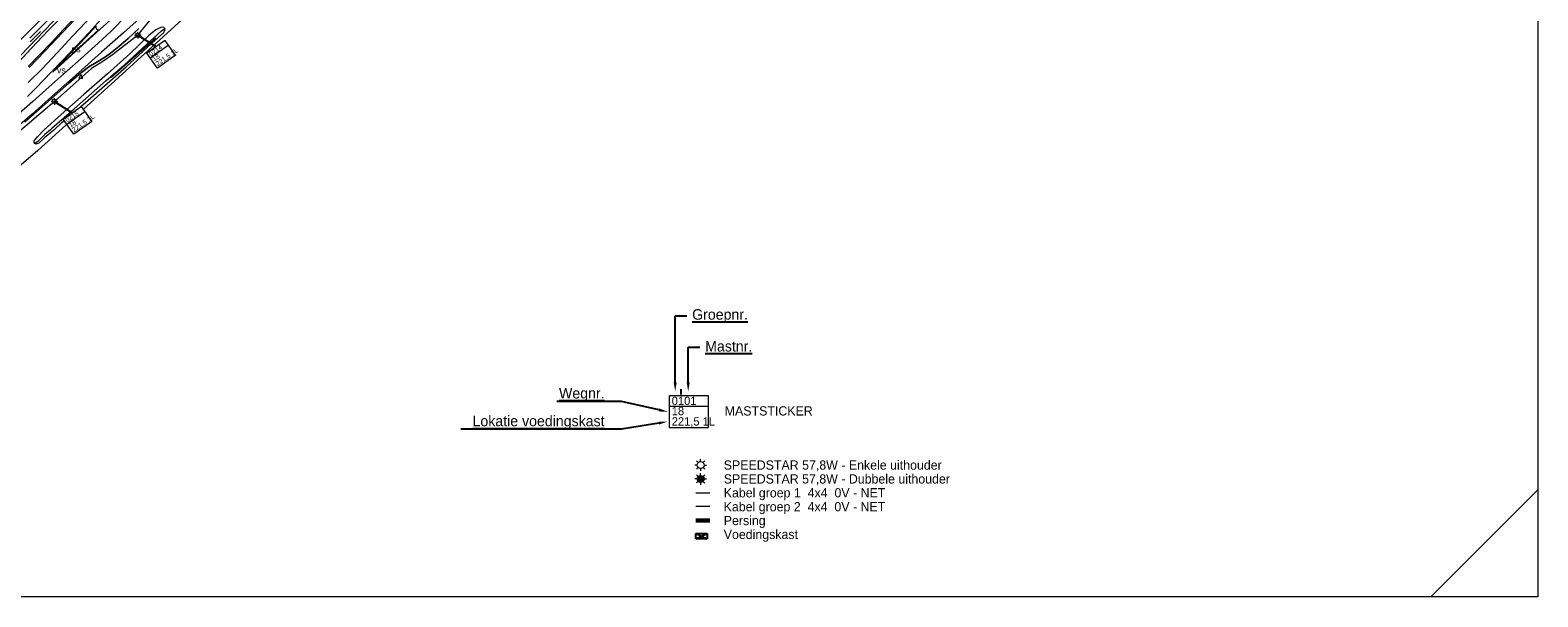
# Model space of a CAD drawing. Header units: metres. Extents: x 232248 to 233905, y 443105 to 443956.
# Tile 4 of 18: x 232755 to 233325, y 443223 to 443437. Entities that reach past the tile are written whole.
import ezdxf
from ezdxf import colors
from ezdxf.entities.mleader import LeaderData, LeaderLine
from ezdxf.enums import TextEntityAlignment as Align
from ezdxf.math import Vec2, Vec3

# ---------------------------------------------------------------- set-up
doc = ezdxf.new("R2010")
doc.units = ezdxf.units.M
doc.set_wipeout_variables(frame=1)
for name, color, linetype, lineweight in [('bp-bs-bomenrij', 8, 'laanbep', 18), ('gw-bs-insteekwatergang', 8, 'Continuous', 18), ('HTM_vb_kabeltrace_1', 5, 'Continuous', 18), ('HTM_vb_kabeltrace_2', 1, 'Continuous', 18), ('HTM_vb_kast', 5, 'Continuous', 18), ('HTM_vb_lichtmast_t1', 5, 'Continuous', 18), ('HTM_vb_persing', 6, 'Continuous', 60), ('kd-bs-opnamedtmgrens', 173, 'Continuous', 18), ('mk-b5-verdrijfstrp', 8, 'Continuous', 18), ('mk-b5-vlakmark', 8, 'Continuous', 18), ('mk-bs-streep 0.15', 8, 'Continuous', 18), ('og-bs-hulpgeometrie', 53, 'Continuous', 18), ('og-bs-terreinafscheiding', 253, 'Continuous', 18), ('to-xx-t25_1', 7, 'Continuous', 25), ('vh-b5-verh_soort', 8, 'Continuous', 18), ('wh-bs-greppel', 8, 'greppel', 18), ('wm-bs-t25_1000', 7, 'Continuous', 25), ('wm-bs-verkeersbord', 8, 'Continuous', 18)]:
    doc.layers.add(name, color=color, linetype=linetype, lineweight=lineweight)
for name, color, linetype in [('INST-T-CODE', 7, 'Continuous'), ('INSTALLATIE', 7, 'Continuous'), ('to-xx-bibcontour', 253, 'Continuous')]:
    doc.layers.add(name, color=color, linetype=linetype)
doc.layers.add('to-xx-deelkader', color=133, linetype='Continuous', lineweight=18, plot=False)
doc.styles.add('I020-1', font='ISO', dxfattribs={"height": 2})
doc.styles.add('rtw_iso', font='iso-rtw.shx')
doc.linetypes.add('greppel', pattern='A,25.5,-0.01,[14,RTW.shx,S=1,R=0,X=0,Y=0],1,[14,RTW.shx,S=1,R=0,X=0,Y=0],1,[14,RTW.shx,S=1,R=0,X=0,Y=0],1,[14,RTW.shx,S=1,R=0,X=0,Y=0],1,[14,RTW.shx,S=1,R=0,X=0,Y=0],0.5,-0.01', length=30.02)
doc.linetypes.add('laanbep', pattern='A,20,-1,[4,RTW.shx,S=0.75,R=0,X=0,Y=0],-1', length=22)

# ---------------------------------------------------------------- blocks, each defined once
blk = doc.blocks.new('verkeersbord')
for p, q in [((0, 0.75), (-0.75, -0.625)), ((0.75, -0.625), (0, 0.75)), ((-0.75, -0.625), (0.75, -0.625))]:
    blk.add_line(p, q)
blk = doc.blocks.new('dtbattr-r')
at = {"style": 'rtw_iso'}
blk.add_attdef('TAG', text='', height=2.5, dxfattribs=at).set_placement((0, 0), align=Align.MIDDLE_CENTER)
blk = doc.blocks.new('lantaarnpaal')
for p, q in [((-0.75, 0), (-1.25, 0)), ((-0.88, 0.88), (-0.53, 0.53)), ((0, 0.75), (0, 1.25)), ((0.53, 0.53), (0.88, 0.88)), ((0.75, 0), (1.25, 0)), ((-0.53, -0.53), (-0.88, -0.88)), ((0, -0.75), (0, -1.25)), ((0.53, -0.53), (0.88, -0.88))]:
    blk.add_line(p, q)
blk.add_circle((0, 0), 0.75)
blk = doc.blocks.new('lantaarnpaal_du')
at = {"layer": 'HTM_vb_lichtmast_t1'}
blk.add_hatch(color=256, dxfattribs=at).paths.add_polyline_path([(0.75, 0, 1), (-0.75, 0, 1)])
at = {"layer": 'HTM_vb_lichtmast_t1', "color": 1}
blk.add_blockref('lantaarnpaal', (0, 0), dxfattribs=at)
blk = doc.blocks.new('V_AUT')
for p, q in [((-1.2, -0.6), (1.2, 0.6)), ((-1.2, 0.6), (1.2, -0.6))]:
    blk.add_line(p, q)
at = {"color": 3}
for p, q in [((-1.2, 0.6), (1.2, 0.6)), ((-1.2, -0.6), (-1.2, 0.6)), ((1.2, 0.6), (1.2, -0.6)), ((1.2, -0.6), (-1.2, -0.6))]:
    blk.add_line(p, q, dxfattribs=at)
at = {"layer": 'INST-T-CODE', "style": 'I020-1'}
blk.add_attdef('INST', (-1.2, 0.89), '', height=1, dxfattribs=at)
blk = doc.blocks.new('Kast')
at = {"layer": 'INSTALLATIE', "rotation": 40.63322996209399}
blk.add_blockref('V_AUT', (0.52, 1.24), dxfattribs=at)
blk = doc.blocks.new('Speedstartest')
at = {"color": 40, "lineweight": 0}
blk.add_wipeout([(0, 7), (0, 0), (8.34, 0), (8.34, 7)], dxfattribs=at).dxf.layer = 'to-xx-bibcontour'
at = {"layer": 'to-xx-bibcontour', "color": 40, "lineweight": 0}
blk.add_lwpolyline([(0.06, 7), (8.28, 7, -0.414214), (8.34, 6.94), (8.34, 0.06, -0.414214), (8.28, 0), (0.06, 0, -0.414214), (0, 0.06), (0, 6.94, -0.414214)], format="xyb", close=True, dxfattribs=at)
blk.add_lwpolyline([(0, 4.71), (8.34, 4.71)], dxfattribs=at)
at = {"color": 0, "linetype": 'ByBlock', "style": 'rtw_iso'}
for tag, p in [('GRPNR/MSTNR', (0.49, 4.92, 20.25)), ('WEGNR.', (0.49, 2.72, 20.25)), ('VOEDINGSKAST', (0.49, 0.48, 20.25))]:
    blk.add_attdef(tag, p, '', height=1.8, dxfattribs=at)

msp = doc.modelspace()

# ---------------------------------------------------------------- linework, layer by layer
at = {"layer": 'bp-bs-bomenrij'}
for points in [[(232754.93, 443432.72, 20.76), (232758.83, 443436.65, 20.76)], [(232802.4, 443434.12, 20.54), (232785.51, 443419.27, 20.54)]]:
    msp.add_polyline3d(points, dxfattribs=at)
at = {"layer": 'gw-bs-insteekwatergang'}
for points in [[(232860.85, 443546.26, 20.72), (232854.97, 443540.85, 20.72), (232848.3, 443534.59, 20.72), (232841.9, 443527.95, 20.72), (232835.03, 443520.77, 20.72), (232828.77, 443514.04, 20.71), (232823.16, 443507.94, 20.71), (232816.58, 443500.62, 20.71), (232809.26, 443492.35, 20.71), (232802.9, 443485.42, 20.71), (232797.04, 443479.36, 20.74), (232790.63, 443472.38, 20.8), (232784.39, 443465.29, 20.8), (232777.25, 443457.24, 20.84), (232772.07, 443451.59, 20.89), (232765.87, 443445.16, 20.98), (232763.38, 443442.72, 21.03), (232754.83, 443434.09, 21.07)], [(232749.41, 443423.82, 20.89), (232755.24, 443430.26, 20.89), (232761.91, 443437.15, 20.9), (232772.43, 443447.96, 20.94), (232781.18, 443457.65, 20.94), (232789, 443465.98, 20.93), (232796.44, 443474.28, 20.92), (232806.21, 443485.23, 20.88), (232813.89, 443493.81, 20.86), (232821.41, 443502.18, 20.86), (232829.9, 443511.1, 20.97), (232839, 443520.42, 20.97), (232847.53, 443528.86, 20.99), (232853.98, 443535.65, 20.9), (232858.94, 443540.26, 20.8), (232862.78, 443543.88, 20.76)], [(232763.83, 443399.35, 20.43), (232766.87, 443402.16, 20.41), (232775.82, 443409.75, 20.42), (232791.25, 443423.29, 20.47), (232800.86, 443432.08, 20.5), (232805.48, 443436.33, 20.52), (232806.03, 443437.45, 20.52), (232805.86, 443437.85, 20.51), (232805.46, 443438.18, 20.53), (232804.78, 443438.3, 20.56), (232803.77, 443437.92, 20.59), (232802.48, 443437.33, 20.72), (232799.83, 443435.22, 20.7), (232792.59, 443428.18, 20.7), (232784.23, 443420.69, 20.72), (232775.17, 443412.77, 20.81), (232766.62, 443405.24, 20.86), (232760.2, 443399.5, 20.84), (232757.65, 443396.85, 20.77)], [(232763.83, 443399.35, 20.43), (232760.36, 443396.44, 20.44), (232758.15, 443394.46, 20.43), (232757.48, 443394.1, 20.48), (232757.06, 443394.05, 20.51), (232756.72, 443394.25, 20.57), (232756.48, 443394.71, 20.6), (232756.46, 443395.3, 20.74), (232757.65, 443396.85, 20.77)]]:
    msp.add_polyline3d(points, dxfattribs=at)
at = {"layer": 'HTM_vb_kabeltrace_1'}
msp.add_line((233006.81, 443262.04), (233012.06, 443262.04), dxfattribs=at)
at = {"layer": 'HTM_vb_kabeltrace_2'}
for p, q in [((232795.69, 443435.23, -0.08), (232806.48, 443448.49)), ((232795.69, 443435.23, -0.08), (232786.06, 443427.83)), ((232782.45, 443425.33), (232778.09, 443422.63)), ((232786.06, 443427.83), (232782.45, 443425.33)), ((232764.08, 443410.2, -0.08), (232778.09, 443422.63, 0)), ((232764.08, 443410.2, -0.08), (232733.66, 443384.23, 0.06)), ((233012.06, 443256.79), (233006.81, 443256.79))]:
    msp.add_line(p, q, dxfattribs=at)
at = {"layer": 'HTM_vb_persing'}
msp.add_line((233006.81, 443251.54), (233012.06, 443251.54), dxfattribs=at)
at = {"layer": 'kd-bs-opnamedtmgrens'}
for points in [[(232573.89, 443291.57, 21.65), (232589.57, 443300.59, 21.66), (232608.44, 443311.98, 21.82), (232623.8, 443322.73, 21.84), (232653.75, 443345.62, 21.84), (232687.09, 443372.15, 21.43), (232713.42, 443395.38, 21.2), (232739.4, 443421.18, 21.15), (232750.15, 443432.36, 21.15), (232766.83, 443449.02, 21.15), (232784.5, 443468.74, 21.02), (232791.84, 443476.86, 20.95), (232826.8, 443515.35, 20.82), (232854.23, 443544.29, 20.74), (232858.82, 443548.8, 20.74)], [(232901.84, 443494.68, 20.79), (232881.98, 443480.79, 20.38), (232875.43, 443476.22, 20.26), (232867.03, 443486.39, 20.32), (232844.39, 443464.01, 20.45), (232843.14, 443465.1, 20.71), (232841.82, 443466.26, 20.7), (232838.74, 443468.95, 20.72), (232838.28, 443469.35, 20.72), (232818.11, 443446.37, 20.7), (232788.38, 443419.23, 20.6), (232757.86, 443391.56, 20.6), (232728.27, 443366.42, 20.7), (232689.14, 443335.29, 20.94), (232665.7, 443317.72, 21.16), (232632.68, 443294.15, 21.23), (232610.66, 443279.3, 21.23), (232595.32, 443269.39, 21.15), (232587.8, 443264.55, 21.17)]]:
    msp.add_polyline3d(points, dxfattribs=at)
at = {"layer": 'mk-b5-verdrijfstrp'}
for points in [[(232754.59, 443423.01, 21.37), (232760.59, 443429.32, 21.32), (232767.21, 443436.33, 21.31), (232773.78, 443443.32, 21.28), (232779.44, 443449.57, 21.28), (232786.01, 443456.68, 21.29), (232792.09, 443463.47, 21.32), (232796.22, 443468.16, 21.32), (232799.48, 443471.58, 21.29), (232794.29, 443464.72, 21.32), (232789.64, 443458.49, 21.34), (232784.55, 443451.64, 21.36), (232779.67, 443445.14, 21.39), (232775.92, 443440.24, 21.39), (232771.1, 443434.97, 21.39), (232765.13, 443428.63, 21.39), (232759.55, 443422.72, 21.41), (232754.18, 443417.34, 21.42)], [(232753.96, 443412.09, 21.52), (232757.08, 443415.24, 21.5), (232763.05, 443421.38, 21.46), (232763.71, 443421.51, 21.46), (232781.4, 443437.51, 21.46), (232792.25, 443447.24, 21.37), (232805.47, 443459.06, 21.32), (232811.97, 443464.75, 21.3), (232807.78, 443460.56, 21.32), (232802.19, 443454.61, 21.34), (232798.11, 443450.17, 21.35), (232794.97, 443446.77, 21.38), (232791.78, 443443.4, 21.41), (232787.9, 443439.18, 21.43), (232785.58, 443436.84, 21.43), (232780.58, 443432.21, 21.43), (232774.16, 443426.43, 21.5), (232763.36, 443416.85, 21.5), (232755.89, 443410.18, 21.5), (232747.49, 443402.75, 21.54)]]:
    msp.add_polyline3d(points, dxfattribs=at)
at = {"layer": 'mk-b5-vlakmark'}
msp.add_polyline3d([(232779.75, 443438.68, 21.45), (232779.79, 443438.15, 21.45), (232780.06, 443437.64, 21.45), (232780.37, 443437.38, 21.45), (232780.82, 443437.3, 21.44), (232763.68, 443421.65, 21.46), (232770.33, 443428.56, 21.42), (232776.33, 443434.92, 21.41)], close=True, dxfattribs=at)
at = {"layer": 'mk-bs-streep 0.15'}
for points in [[(232763.38, 443421.73, 21.46), (232770.09, 443428.73, 21.39), (232777.11, 443436.23, 21.39), (232782.81, 443442.43, 21.39), (232789.31, 443449.55, 21.37), (232798.29, 443459.48, 21.34), (232806.95, 443469.13, 21.32), (232815.84, 443479.05, 21.31), (232822.59, 443486.49, 21.32), (232830.38, 443494.93, 21.32), (232839.43, 443504.66, 21.31), (232847.58, 443513.18, 21.32), (232855.79, 443521.42, 21.3), (232862.82, 443528.22, 21.25), (232869.88, 443534.94, 21.22)], [(232857.85, 443496.36, 21.2), (232846.79, 443486.51, 21.2), (232837.49, 443478.24, 21.22), (232826.29, 443468.21, 21.32), (232817.67, 443460.59, 21.27), (232808.41, 443452.36, 21.29), (232799.85, 443444.73, 21.32), (232790.23, 443436.14, 21.37), (232781.95, 443428.8, 21.42), (232774.31, 443422.03, 21.45), (232765.51, 443414.2, 21.54), (232755.64, 443405.43, 21.53), (232743.67, 443395, 21.59)]]:
    msp.add_polyline3d(points, dxfattribs=at)
at = {"layer": 'og-bs-hulpgeometrie'}
for points in [[(232804.59, 443436.88, 20.34), (232805.86, 443437.85, 20.51)], [(232757.83, 443395.05, 20.31), (232756.72, 443394.25, 20.57)]]:
    msp.add_polyline3d(points, dxfattribs=at)
at = {"layer": 'og-bs-terreinafscheiding'}
for points in [[(232754.19, 443423.41, 21.33), (232762.73, 443432.23, 21.29), (232769.4, 443439.43, 21.26), (232775.98, 443446.41, 21.26), (232784.61, 443455.94, 21.26), (232792.32, 443464.51, 21.24), (232799.35, 443472.34, 21.24), (232807.42, 443481.26, 21.28), (232817.69, 443492.5, 21.36), (232823.64, 443499.17, 21.36), (232830.63, 443506.77, 21.36), (232839.3, 443515.75, 21.36), (232847.71, 443524.44, 21.32), (232856.8, 443533.08, 21.28), (232865.09, 443540.97, 21.2)], [(232752.89, 443402.41, 21.51), (232762.84, 443411.21, 21.5), (232769.39, 443417.05, 21.46), (232773.34, 443420.44, 21.45), (232775.29, 443421.96, 21.45), (232777.12, 443423.25, 21.43), (232779.92, 443424.98, 21.39), (232783.38, 443427.09, 21.37), (232785.34, 443428.48, 21.36), (232788.43, 443431.04, 21.33), (232792.01, 443434, 21.26), (232795.99, 443437.85, 21.25)]]:
    msp.add_polyline3d(points, dxfattribs=at)
at = {"layer": 'to-xx-deelkader', "elevation": 20.96}
msp.add_lwpolyline([(233325.31, 443222.63), (232514.31, 443222.63), (232514.31, 443796.63), (233325.31, 443796.63), (233325.31, 443222.63), (233284.76, 443222.63), (233325.31, 443263.18)], dxfattribs=at)
at = {"layer": 'vh-b5-verh_soort'}
for points in [[(232795.99, 443437.85, 21.25), (232792.01, 443434, 21.26), (232788.43, 443431.04, 21.33), (232785.34, 443428.48, 21.36), (232783.38, 443427.09, 21.37), (232779.92, 443424.98, 21.39), (232777.12, 443423.25, 21.43), (232775.29, 443421.96, 21.45), (232773.34, 443420.44, 21.45), (232769.39, 443417.05, 21.46), (232762.84, 443411.21, 21.5), (232752.89, 443402.41, 21.51)], [(232754.19, 443423.41, 21.33), (232762.73, 443432.23, 21.29), (232769.4, 443439.43, 21.26)]]:
    msp.add_polyline3d(points, dxfattribs=at)
at = {"layer": 'wh-bs-greppel'}
for points in [[(232655.21, 443343.24, 20.66), (232668.26, 443353.53, 20.75), (232678.03, 443361.01, 20.75), (232689.17, 443369.68, 20.73), (232699.33, 443377.95, 20.7), (232706.5, 443383.91, 20.7), (232713.05, 443389.8, 20.68), (232721.52, 443398.02, 20.68), (232729.64, 443405.64, 20.59), (232736.95, 443412.82, 20.45), (232745.52, 443421.55, 20.35), (232754.26, 443430.74, 20.33), (232763.31, 443440.19, 20.33), (232774.19, 443451.69, 20.38), (232782.64, 443461.12, 20.38), (232793.46, 443473.2, 20.25), (232805.08, 443486.12, 20.23), (232817, 443499.26, 20.17), (232826.4, 443509.52, 20.15), (232835.37, 443518.93, 20.17), (232844.14, 443528.1, 20.25), (232854.13, 443537.67, 20.25), (232861.95, 443544.93, 20.25)], [(232783.61, 443418.06, 20.34), (232790.45, 443423.99, 20.3), (232798.89, 443431.7, 20.29), (232804.59, 443436.88, 20.34)], [(232763.17, 443400.02, 20.32), (232771.55, 443407.45, 20.32), (232783.61, 443418.06, 20.34)], [(232762.56, 443399.47, 20.32), (232760.52, 443397.63, 20.32), (232757.83, 443395.05, 20.31)], [(232762.56, 443399.47, 20.32), (232763.13, 443399.98, 20.32)], [(232763.13, 443399.98, 20.32), (232763.17, 443400.02, 20.32)]]:
    msp.add_polyline3d(points, dxfattribs=at)

# ---------------------------------------------------------------- block references
at = {"layer": 'HTM_vb_kast', "xscale": 1.75, "yscale": 1.75, "zscale": 1.75, "rotation": 319.4985589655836}
msp.add_blockref('Kast', (233006.81, 443244.54), dxfattribs=at)
at = {"layer": 'HTM_vb_lichtmast_t1', "color": 1}
for p in [(232795.69, 443435.23, -0.08), (232795.69, 443435.23, -0.08), (232764.08, 443410.2, -0.08)]:
    msp.add_blockref('lantaarnpaal', p, dxfattribs=at)
at = {"layer": 'HTM_vb_lichtmast_t1', "xscale": 1.75, "yscale": 1.75, "zscale": 1.75}
for name, p in [('lantaarnpaal', (233008.56, 443272.54)), ('lantaarnpaal_du', (233008.56, 443267.29))]:
    msp.add_blockref(name, p, dxfattribs=at)
at = {"layer": 'mk-b5-verdrijfstrp'}
msp.add_blockref('dtbattr-r', (232766.73, 443422.04), dxfattribs=at).add_auto_attribs({'TAG': 'vs'})
at = {"layer": 'mk-b5-vlakmark'}
msp.add_blockref('dtbattr-r', (232772.25, 443430.04), dxfattribs=at).add_auto_attribs({'TAG': 'ps'})
at = {"layer": 'wm-bs-verkeersbord'}
msp.add_blockref('verkeersbord', (232774.12, 443419.64, 21.37), dxfattribs=at)

# ---------------------------------------------------------------- texts
at = {"layer": 'to-xx-t25_1', "style": 'rtw_iso'}
for s, p in [('MASTSTICKER', (233017.69, 443291.29)), ('SPEEDSTAR 57,8W - Enkele uithouder', (233017.31, 443270.79)), ('SPEEDSTAR 57,8W - Dubbele uithouder', (233017.31, 443265.54)), ('Kabel groep 1  4x4  0V - NET', (233017.31, 443260.29)), ('Kabel groep 2  4x4  0V - NET', (233017.28, 443255.02)), ('Voedingskast', (233017.31, 443244.54)), ('Persing', (233017.31, 443249.79))]:
    msp.add_text(s, height=3.5, dxfattribs=at).set_placement(p)

# ---------------------------------------------------------------- next in the draw order: block references
at = {"layer": 'wm-bs-t25_1000', "rotation": 35.18421227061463}
for p, values in [((232803.05, 443422.82, -0.48), {'VOEDINGSKAST': '221,5 1L', 'WEGNR.': '18', 'GRPNR/MSTNR': '0214'}), ((232771.44, 443397.79, -0.48), {'VOEDINGSKAST': '221,5 1L', 'WEGNR.': '18', 'GRPNR/MSTNR': '0215'})]:
    msp.add_blockref('Speedstartest', p, dxfattribs=at).add_auto_attribs(values)
at = {"layer": 'wm-bs-t25_1000', "xscale": 1.75, "yscale": 1.75, "zscale": 1.75}
msp.add_blockref('Speedstartest', (232996.77, 443286.65), dxfattribs=at).add_auto_attribs({'VOEDINGSKAST': '221,5 1L', 'WEGNR.': '18', 'GRPNR/MSTNR': '0101'})

# ---------------------------------------------------------------- next in the draw order: linework, layer by layer
msp.add_lwpolyline([(233001.22, 443299.3), (233001.22, 443301.24)])
at = {"layer": 'wm-bs-t25_1000', "elevation": -0.08}
for points in [[(232795.69, 443435.23), (232802.43, 443430.94)], [(232764.08, 443410.2), (232770.82, 443405.91)]]:
    msp.add_lwpolyline(points, dxfattribs=at)

# ---------------------------------------------------------------- next in the draw order: leaders
at = {"layer": 'wm-bs-t25_1000'}
ml = msp.add_multileader_mtext('Standard', dxfattribs=at)
ml.set_content('{\\LGroepnr.}', color=256, style='rtw_iso')
ml.set_leader_properties()
ml.build(insert=Vec2(0, 0))
ml.multileader.update_dxf_attribs({"text_right_attachment_type": 6, "dogleg_length": 0.36, "arrow_head_size": 3.5})
ctx = ml.context
ctx.base_point, ctx.arrow_head_size, ctx.plane_origin = Vec3(233003.37, 443328.98), 3.5, Vec3(232988.04, 443322.65)
ctx.right_attachment = 6
notes = []
notes.append((ctx, [(0, (1, 1, 0), (232998.94, 443328.98), (1, 0), 4.43, [(0, [(232998.94, 443300.36)], 0, [])])]))
ctx.mtext.insert, ctx.mtext.flow_direction = Vec3(233005.37, 443331.56), 5
ml = msp.add_multileader_mtext('Standard', dxfattribs=at)
ml.set_content('{\\LMastnr.}', color=256, style='rtw_iso')
ml.set_leader_properties()
ml.build(insert=Vec2(0, 0))
ml.multileader.update_dxf_attribs({"text_right_attachment_type": 6, "dogleg_length": 0.36, "arrow_head_size": 3.5})
ctx = ml.context
ctx.base_point, ctx.arrow_head_size, ctx.plane_origin = Vec3(233008.29, 443317.12), 3.5, Vec3(232992.96, 443322.65)
ctx.right_attachment = 6
notes.append((ctx, [(0, (1, 1, 0), (233003.86, 443317.12), (1, 0), 4.43, [(0, [(233003.86, 443300.36)], 0, [])])]))
ctx.mtext.insert, ctx.mtext.flow_direction = Vec3(233010.29, 443319.52), 5
ml = msp.add_multileader_mtext('Standard', dxfattribs=at)
ml.set_content('{\\LWegnr.}', color=256, style='rtw_iso')
ml.set_leader_properties()
ml.build(insert=Vec2(0, 0))
ml.multileader.update_dxf_attribs({"text_right_attachment_type": 6, "dogleg_length": 0.36, "arrow_head_size": 3.5})
ctx = ml.context
ctx.base_point, ctx.arrow_head_size, ctx.plane_origin = Vec3(232955.95, 443299.17), 3.5, Vec3(232940.61, 443322.65)
ctx.right_attachment, ctx.text_align_type = 6, 2
notes.append((ctx, [(1, (1, 1, 0), (232978.66, 443296.6), (-1, 0), 4.43, [(0, [(232996.2, 443292.65)], 0, [])])]))
ctx.mtext.insert, ctx.mtext.alignment, ctx.mtext.flow_direction = Vec3(232972.23, 443301.74), 3, 5
ml = msp.add_multileader_mtext('Standard', dxfattribs=at)
ml.set_content('{\\LLokatie voedingskast}', color=256, style='rtw_iso')
ml.set_leader_properties()
ml.build(insert=Vec2(0, 0))
ml.multileader.update_dxf_attribs({"text_right_attachment_type": 6, "dogleg_length": 0.36, "arrow_head_size": 3.5})
ctx = ml.context
ctx.base_point, ctx.arrow_head_size, ctx.plane_origin = Vec3(232925.09, 443288.65), 3.5, Vec3(232940.61, 443266.95)
ctx.right_attachment, ctx.text_align_type = 6, 2
notes.append((ctx, [(1, (1, 1, 0), (232978.66, 443286.08), (-1, 0), 4.43, [(0, [(232996.2, 443289.02)], 0, [])])]))
ctx.mtext.insert, ctx.mtext.alignment, ctx.mtext.flow_direction = Vec3(232972.23, 443291.22), 3, 5
for ctx, leaders in notes:
    for number, flags, end, landing, length, lines in leaders:
        leader = LeaderData()
        leader.index, (leader.has_last_leader_line, leader.has_dogleg_vector, leader.attachment_direction) = number, flags
        leader.last_leader_point, leader.dogleg_vector, leader.dogleg_length = Vec3(end), Vec3(landing), length
        for number, points, colour, breaks in lines:
            line = LeaderLine()
            line.index, line.vertices, line.color, line.breaks = number, Vec3.list(points), colors.encode_raw_color(colour), breaks
            leader.lines.append(line)
        ctx.leaders.append(leader)

doc.saveas('drawing.dxf')
